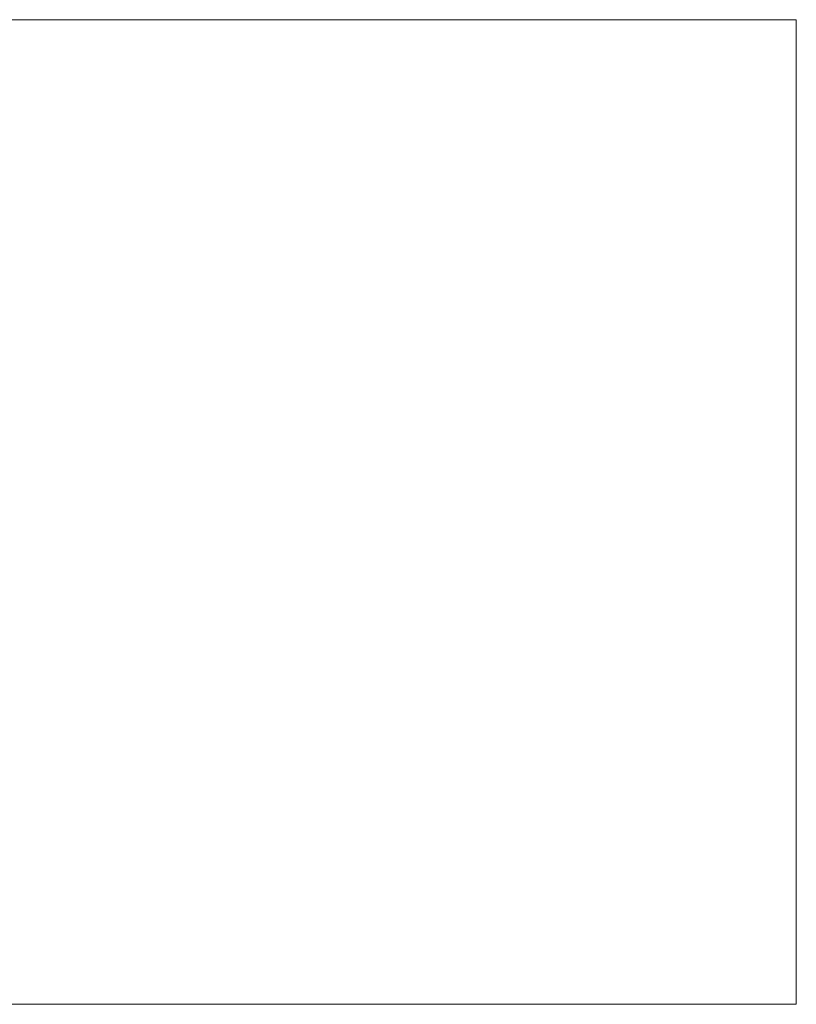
# Model space of a CAD drawing. Header units: millimetres. Extents: x -276 to 275, y -103 to 102.
# Tile 256 of 256: x 113 to 275, y -103 to 102. Entities that reach past the tile are written whole.
import ezdxf

# ---------------------------------------------------------------- set-up
doc = ezdxf.new("R2010")
doc.units = ezdxf.units.MM
doc.layers.add('A-GENM', color=13, linetype='Continuous')

msp = doc.modelspace()

# ---------------------------------------------------------------- meshes
at = {"layer": 'A-GENM', "lineweight": 9}
mesh = msp.add_polyface(dxfattribs=at)
corners = [(-275.9, 102.09), (-275.9, -103.3), (275.03, -103.3), (275.03, 102.09)]
mesh.append_faces([[corners[k] for k in face] for face in [(0, 1, 2, 3)]])
mesh = msp.add_polyface(dxfattribs=at)
corners = [(275.03, -103.3, -118.52), (-275.9, -103.3, -118.52), (-275.9, 102.09, -118.52), (275.03, 102.09, -118.52)]
mesh.append_faces([[corners[k] for k in face] for face in [(0, 1, 2, 3)]])
mesh = msp.add_polyface(dxfattribs=at)
corners = [(275.03, 102.09), (275.03, 102.09, -118.52), (-275.9, 102.09, -118.52), (-275.9, 102.09)]
mesh.append_faces([[corners[k] for k in face] for face in [(0, 1, 2, 3)]])
mesh = msp.add_polyface(dxfattribs=at)
corners = [(275.03, -103.3), (275.03, -103.3, -118.52), (275.03, 102.09, -118.52), (275.03, 102.09)]
mesh.append_faces([[corners[k] for k in face] for face in [(0, 1, 2, 3)]])
mesh = msp.add_polyface(dxfattribs=at)
corners = [(-275.9, -103.3), (-275.9, -103.3, -118.52), (275.03, -103.3, -118.52), (275.03, -103.3)]
mesh.append_faces([[corners[k] for k in face] for face in [(0, 1, 2, 3)]])

doc.saveas('drawing.dxf')
